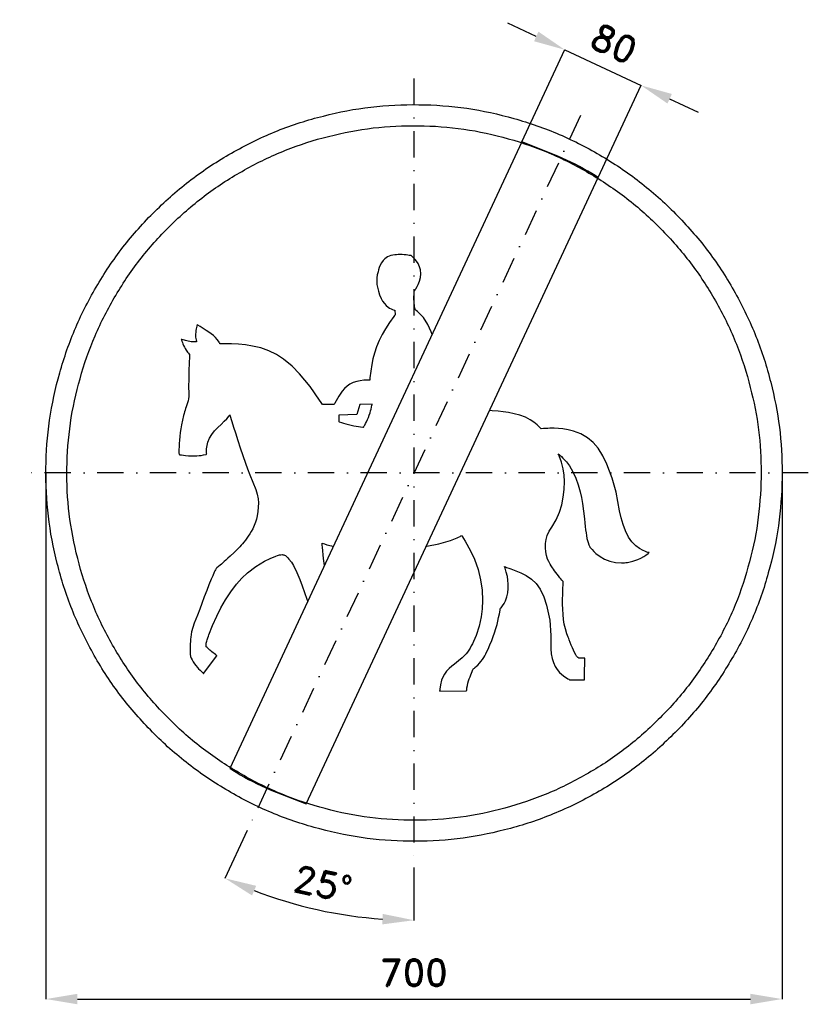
# Model space of a CAD drawing. Header units: millimetres. Extents: x -375 to 375, y -505 to 431.
import ezdxf

# ---------------------------------------------------------------- set-up
doc = ezdxf.new("R2010")
doc.units = ezdxf.units.MM
doc.header["$LTSCALE"] = 5
doc.linetypes.add('ČERCHOVANÁX2', pattern=[2, 1, -0.5, 0, -0.5])
doc.layers.add('Kóty', color=2, linetype='Continuous')
doc.layers.add('Značka', color=7, linetype='Continuous')
doc.styles.get("Standard").update_dxf_attribs({"font": 'romand.shx', "height": 25})
doc.dimstyles.get("Standard").update_dxf_attribs({"dimtxt": 25, "dimasz": 30, "dimexe": 0.18, "dimexo": 0.0625, "dimgap": 12.5, "dimtad": 1, "dimdec": 0, "dimzin": 0, "dimdsep": 46, "dimtxsty": 'Standard', "dimcen": 0.09, "dimadec": 0, "dimazin": 0, "dimtfac": 1, "dimtdec": 0, "dimtofl": 0, "dimtmove": 0, "dimatfit": 3, "dimfxl": 1, "dimtolj": 1, "dimtzin": 0, "dimarcsym": 0})

# ---------------------------------------------------------------- blocks, each defined once
blk = doc.blocks.new('*D2')
at = {"layer": 'Defpoints', "color": 0, "transparency": 16777216}
for p in [(-350.05, 0), (350, -4.58), (350, -500.03)]:
    blk.add_point(p, dxfattribs=at)
at = {"layer": 'Kóty', "color": 0, "lineweight": -2, "transparency": 16777216}
for p, q in [((-350.05, -0.06), (-350.05, -500.21)), ((350, -4.64), (350, -500.21)), ((-320.05, -500.03), (320, -500.03))]:
    blk.add_line(p, q, dxfattribs=at)
at = {"layer": 'Kóty', "color": 0, "transparency": 16777216}
for points in [[(-320.05, -495.03), (-320.05, -505.03), (-350.05, -500.03)], [(320, -495.03), (320, -505.03), (350, -500.03)]]:
    blk.add_solid(points, dxfattribs=at)
at = {"layer": 'Kóty', "color": 0, "transparency": 16777216, "insert": (-0.03, -475.03), "char_height": 25, "attachment_point": 5}
blk.add_mtext('\\A1;700', dxfattribs=at)
blk = doc.blocks.new('*D3')
at = {"layer": 'Defpoints', "color": 0, "transparency": 16777216}
for p in [(215.95, 368.33), (102.6, 314.6), (175.1, 280.77)]:
    blk.add_point(p, dxfattribs=at)
at = {"layer": 'Kóty', "color": 0, "lineweight": -2, "transparency": 16777216}
for p, q in [((116.27, 414.84), (89.08, 427.53)), ((102.63, 314.66), (143.53, 402.32)), ((175.13, 280.83), (216.03, 368.5)), ((243.14, 355.65), (270.32, 342.96))]:
    blk.add_line(p, q, dxfattribs=at)
at = {"layer": 'Kóty', "color": 0, "transparency": 16777216}
for points in [[(118.38, 419.37), (114.15, 410.31), (143.45, 402.16)], [(245.25, 360.18), (241.02, 351.12), (215.95, 368.33)]]:
    blk.add_solid(points, dxfattribs=at)
at = {"layer": 'Kóty', "color": 0, "transparency": 16777216, "insert": (190.27, 407.9), "char_height": 25, "attachment_point": 5, "rotation": 334.98787}
blk.add_mtext('\\A1;80', dxfattribs=at)
blk = doc.blocks.new('*D4')
at = {"layer": 'Defpoints', "color": 0, "transparency": 16777216}
for p in [(0, 375), (158.48, 339.87), (-158.48, -339.87), (0, -375), (-121.93, -407.27)]:
    blk.add_point(p, dxfattribs=at)
at = {"layer": 'Kóty', "color": 0, "lineweight": -2, "transparency": 16777216}
for p, q in [((-158.51, -339.92), (-179.74, -385.46)), ((0, -375.06), (0, -425.31))]:
    blk.add_line(p, q, dxfattribs=at)
blk.add_arc((0, 0), 425.13, 249.04403, 265.95597, dxfattribs=at)
at = {"layer": 'Kóty', "color": 0, "transparency": 16777216}
for points in [[(-154, -401.61), (-150.1, -392.41), (-179.67, -385.3)], [(-29.8, -419.07), (-30.16, -429.07), (0, -425.13)]]:
    blk.add_solid(points, dxfattribs=at)
at = {"layer": 'Kóty', "color": 0, "transparency": 16777216, "insert": (-86.6, -390.64), "char_height": 25, "attachment_point": 5, "rotation": 347.5}
blk.add_mtext('\\A1;25°', dxfattribs=at)

msp = doc.modelspace()

# ---------------------------------------------------------------- linework, layer by layer
at = {"layer": 'Kóty'}
msp.add_lwpolyline([(143.4517, 402.1593), (215.9517, 368.3333)], dxfattribs=at)
at = {"layer": 'Značka', "color": 6, "linetype": 'ČERCHOVANÁX2', "lineweight": 25, "ltscale": 5}
for p, q in [((0, 375), (0, -375)), ((158.4818, 339.8654), (-158.4818, -339.8654)), ((375, 0), (-375, 0))]:
    msp.add_line(p, q, dxfattribs=at)
at = {"layer": 'Značka', "color": 5}
for points in [[(350, 0), (350, -2.291), (350, -4.581, -0.0321663), (346.5, -50.208, -0.0357268), (336.9, -95.004, -0.0366679), (321.8, -138.262, -0.0347487), (300.8, -178.953, -0.0340422), (275, -216.774, -0.0344423), (244.2, -250.7057, -0.0345546), (209.5, -280.5629, -0.0344262), (171, -305.3736, -0.034386), (129.7, -325.2231, -0.0344168), (86.2, -339.2308, -0.0344232), (41.2, -347.7241, -0.0344159), (-4.6, -349.97, -0.0344167), (-50.2, -346.5273, -0.034417), (-95, -336.8593, -0.0344219), (-138.2, -321.7156, -0.0344258), (-179, -300.7922, -0.0344196), (-216.8, -274.9795, -0.0344135), (-250.7, -244.227, -0.0344027), (-280.6, -209.504, -0.0344212), (-305.4, -171.017, -0.0344081), (-325.2, -129.751, -0.0344167), (-339.2, -86.154, -0.034422), (-347.7, -41.156, -0.0344239), (-350, 4.581, -0.0344186), (-346.5, 50.244, -0.0344066), (-336.9, 95.004, -0.0344079), (-321.7, 138.22, -0.0344215), (-300.8, 178.953, -0.0344123), (-275, 216.776, -0.0344159), (-244.2, 250.706, -0.0344112), (-209.5, 280.56, -0.0344102), (-171, 305.374, -0.0344135), (-129.8, 325.224, -0.0344133), (-86.2, 339.231, -0.0344178), (-41.2, 347.724, -0.0344147), (4.6, 349.97, -0.0344183), (50.2, 346.527, -0.0344185), (95, 336.859, -0.0344139), (138.2, 321.715, -0.0344122), (179, 300.792, -0.034421), (216.8, 274.98, -0.0343987), (250.7, 244.227, -0.0344281), (280.6, 209.501, -0.0344954), (305.4, 171.017, -0.0344081), (325.2, 129.763, -0.0340917), (339.2, 86.154, -0.0328069), (347.5, 43.384, -0.0342764), (350, 0)], [(330, 0), (330, -2.16), (330, -4.32, -0.0321676), (326.7, -47.339, -0.0357412), (317.6, -89.575, -0.0366598), (303.4, -130.361, -0.0347689), (283.6, -168.727, -0.0340415), (259.3, -204.387, -0.0344506), (230.3, -236.38, -0.034559), (197.5, -264.5307, -0.0344287), (161.2, -287.9237, -0.034392), (122.3, -306.6389, -0.034413), (81.2, -319.8462, -0.0344226), (38.8, -327.8541, -0.0344166), (-4.3, -329.9717, -0.0344155), (-47.4, -326.7258, -0.0344178), (-89.6, -317.6102, -0.0344206), (-130.3, -303.3319, -0.0344145), (-168.7, -283.6041, -0.034423), (-204.4, -259.2663, -0.034424), (-236.4, -230.271, -0.0344207), (-264.5, -197.532, -0.0344091), (-287.9, -161.245, -0.0344122), (-306.6, -122.337, -0.0343888), (-319.8, -81.231, -0.0343928), (-327.9, -38.804, -0.034449), (-330, 4.32, -0.0344398), (-326.7, 47.373, -0.0344103), (-317.6, 89.575, -0.0344275), (-303.3, 130.322, -0.0344042), (-283.6, 168.727, -0.0344117), (-259.3, 204.389, -0.034409), (-230.3, 236.38, -0.0344094), (-197.5, 264.528, -0.0344108), (-161.2, 287.924, -0.0344214), (-122.3, 306.639, -0.0344114), (-81.2, 319.846, -0.034423), (-38.8, 327.854, -0.0344179), (4.3, 329.972, -0.0344171), (47.4, 326.726, -0.0344183), (89.6, 317.61, -0.0344109), (130.3, 303.332, -0.0344202), (168.7, 283.604, -0.0344124), (204.4, 259.267, -0.034393), (236.4, 230.271, -0.0344124), (264.5, 197.529, -0.0344903), (287.9, 161.245, -0.0344317), (306.6, 122.348, -0.034062), (319.8, 81.231, -0.032789), (327.7, 40.905, -0.034256), (330, 0)], [(175.1, 280.775), (172.2, 282.633), (169.2, 284.464, 0.0360054), (136.7, 301.075), (102.6, 314.601), (-175.1, -280.7754), (-172.2, -282.6332), (-169.2, -284.4635, 0.0360042), (-136.7, -301.0751), (-102.6, -314.6012), (175.1, 280.775)], [(1.1, 155.227), (1.1, 155.48), (1, 155.734), (0.6, 157.551), (0.4, 159.387), (0.2, 161.178), (0.1, 162.973), (0, 164.769), (0, 166.566), (0, 167.974), (0.1, 169.382), (0.1, 170.82), (0.2, 172.258), (0.2, 172.504), (0.2, 172.749), (0.5, 173.101), (0.7, 173.454), (1.2, 174.201), (1.7, 174.956), (2.9, 177.04), (4, 179.198), (5.3, 182.387), (6.1, 185.725), (6.5, 189.331), (6.1, 192.93), (5.3, 196.035), (3.9, 198.95), (1.5, 202.396), (-1.4, 205.379), (-2.1, 205.946), (-2.7, 206.502), (-3, 206.555), (-3.3, 206.607), (-3.9, 206.707), (-4.5, 206.802), (-6, 207.017), (-7.5, 207.198), (-9.4, 207.382), (-11.4, 207.496), (-13.3, 207.543, 0.0129664), (-15.2, 207.5), (-16.7, 207.403), (-18.2, 207.267), (-20.2, 207.048), (-22.1, 206.651), (-25.1, 205.426), (-27.6, 203.532), (-29.4, 201.788), (-30.8, 199.817), (-32.1, 197.599), (-33, 195.248), (-33.7, 193.179), (-34.2, 191.079), (-34.9, 188.23), (-35.3, 185.35), (-35.2, 179.066), (-33.9, 172.846), (-32.8, 169.228), (-31.3, 165.77), (-29.9, 163.3), (-28.2, 161.009), (-26.5, 159.179), (-24.6, 157.583), (-23.2, 156.635), (-21.7, 155.828), (-20.4, 155.244), (-19, 154.793), (-18.6, 154.695), (-18.2, 154.602), (-18, 150.415), (-18.6, 149.571), (-19.3, 148.726), (-23.4, 143.009), (-27.2, 137.088), (-30.3, 131.562), (-33.1, 125.841), (-35.6, 119.898), (-37.6, 113.797), (-39, 108.517), (-40.1, 103.169), (-41.2, 96.866), (-41.9, 90.521), (-42, 89.319), (-42.1, 88.116), (-43.1, 88.141), (-44.1, 88.156, 0.00960291), (-45.9, 88.133), (-47.7, 88.038), (-51.1, 87.664), (-54.5, 86.949), (-57.9, 85.837), (-61, 84.247), (-63.6, 82.458), (-66, 80.333), (-68.3, 77.709), (-70.3, 74.863), (-71.5, 72.85), (-72.7, 70.798), (-74, 68.497), (-75.3, 66.192), (-75.6, 65.654), (-75.9, 65.116), (-86.9, 64.885), (-88.4, 67.077), (-89.8, 69.266), (-98.8, 82.021), (-108.8, 94.064), (-116, 101.537), (-124.1, 108.142), (-130.9, 112.55), (-138.1, 116.101), (-145.8, 118.798), (-153.7, 120.633), (-160.2, 121.65), (-166.9, 122.281), (-173.7, 122.66), (-180.5, 122.805), (-182.5, 122.817), (-184.5, 122.82), (-184.8, 123.234), (-185, 123.644), (-185.4, 124.43), (-185.9, 125.196), (-187.2, 126.952), (-188.7, 128.585), (-190.7, 130.523), (-192.9, 132.268), (-195.2, 133.878), (-197.6, 135.388), (-199.5, 136.578), (-201.4, 137.767), (-203.5, 139.07), (-205.5, 140.446), (-205.8, 140.699), (-206.2, 140.954), (-206.3, 140.706), (-206.3, 140.457), (-206.5, 139.96), (-206.6, 139.461), (-206.9, 138.217), (-207.1, 136.965), (-207.4, 135.31), (-207.6, 133.642), (-207.7, 131.998), (-207.7, 130.351), (-207.7, 129.053), (-207.5, 127.761), (-207.3, 126.403), (-207, 125.069), (-206.9, 124.835), (-206.8, 124.601), (-207.1, 124.584), (-207.3, 124.568), (-207.8, 124.544), (-208.3, 124.529), (-209.4, 124.526), (-210.5, 124.576), (-211.9, 124.705), (-213.3, 124.909), (-214.7, 125.168), (-216.1, 125.473), (-217.2, 125.746), (-218.3, 126.031), (-219.6, 126.356), (-220.8, 126.675), (-221.1, 126.732), (-221.3, 126.79), (-221.2, 126.537), (-221.1, 126.284), (-220.9, 125.78), (-220.7, 125.277), (-220.3, 124.038), (-219.8, 122.806), (-219.1, 121.227), (-218.3, 119.671), (-217.6, 118.22), (-216.8, 116.81), (-216.1, 115.779), (-215.4, 114.785), (-214.6, 113.833), (-213.7, 112.951), (-213.6, 112.808), (-213.4, 112.666), (-213.5, 112.038), (-213.5, 111.409), (-213.5, 110.167), (-213.6, 108.925), (-213.7, 105.895), (-213.8, 102.864), (-214, 98.928), (-214.1, 94.991), (-214.1, 91.084), (-214.2, 87.178), (-214.3, 84.008), (-214.3, 80.837), (-214.1, 76.731), (-214.2, 72.634), (-214.4, 70.505), (-214.9, 68.401), (-215.4, 66.567), (-215.9, 64.757), (-216.6, 62.923), (-217.2, 61.096), (-217.7, 59.657), (-218.2, 58.211), (-218.7, 56.479), (-219.2, 54.731), (-220.2, 50.231), (-221.1, 45.695), (-221.7, 42.025), (-222.3, 38.342), (-222.7, 34.684), (-223.1, 31.013), (-223.3, 28.049), (-223.4, 25.081), (-223.5, 21.856), (-223.5, 18.631), (-223.4, 18.051), (-223.4, 17.471), (-223, 17.399), (-222.7, 17.328), (-221.9, 17.192), (-221.1, 17.064), (-219.1, 16.776), (-217.2, 16.541), (-214.5, 16.309), (-211.9, 16.187), (-209.2, 16.169), (-206.5, 16.277), (-204.4, 16.449), (-202.3, 16.708), (-200.1, 17.072), (-197.9, 17.551), (-197.5, 17.646), (-197.1, 17.743), (-197.2, 18.619), (-197.2, 19.496), (-197.2, 21.148), (-197.2, 22.801), (-196.8, 26.009), (-196, 29.14), (-194.4, 32.911), (-192.3, 36.406), (-189.6, 39.877), (-186.6, 43.077), (-183.5, 46.074), (-180.4, 49.055), (-178, 51.534), (-175.8, 54.198), (-175.4, 54.673), (-175.1, 55.152), (-174.8, 54.094), (-174.5, 53.036), (-173.8, 50.911), (-173.2, 48.786), (-171.5, 43.429), (-169.9, 38.078), (-167.6, 30.887), (-165.2, 23.719), (-162.8, 16.559), (-160.3, 9.416), (-158.3, 3.74), (-156.1, -1.877), (-153.2, -8.729), (-150.5, -15.669), (-149.1, -20.025), (-148.3, -24.489), (-148, -28.571), (-148.2, -32.672), (-148.5, -36.774), (-149.2, -40.832), (-149.9, -43.865), (-150.8, -46.854), (-151.9, -50.049), (-153.3, -53.133), (-154.7, -55.611), (-156.2, -58.01), (-157.6, -60.056), (-159, -62.064), (-160.4, -64.017), (-161.9, -65.932), (-163.1, -67.366), (-164.3, -68.78), (-165.7, -70.357), (-167.1, -71.892), (-170.9, -75.504), (-174.8, -78.997), (-176.9, -80.902), (-178.9, -82.816), (-180.5, -84.228), (-182, -85.627), (-183.2, -86.675), (-184.4, -87.717), (-185.9, -89.015), (-187.4, -90.307), (-187.7, -90.574), (-188.1, -90.841), (-188.4, -91.414), (-188.7, -91.988), (-189.3, -93.189), (-189.9, -94.399), (-191.4, -97.741), (-192.9, -101.123), (-195.1, -106.368), (-197.1, -111.652), (-199.5, -117.808), (-201.7, -123.996), (-203.7, -129.616), (-205.8, -135.197), (-209.1, -142.929), (-211.6, -150.883), (-212, -153.432), (-212.3, -156.008), (-212.5, -158.149), (-212.7, -160.29), (-212.8, -162.424), (-212.9, -164.561), (-213, -166.261), (-213, -167.96), (-213, -169.751), (-213, -171.542), (-213, -171.857), (-213, -172.171), (-212.9, -172.546), (-212.8, -172.922), (-212.6, -173.643), (-212.4, -174.358), (-211.8, -176.012), (-211.1, -177.615), (-210.1, -179.554), (-208.8, -181.385), (-207.5, -183.117), (-206, -184.763), (-204.8, -186.082), (-203.5, -187.375), (-202, -188.804), (-200.6, -190.239), (-200.4, -190.502), (-200.1, -190.766), (-187.5, -173.747), (-187.6, -173.619), (-187.8, -173.491), (-188.9, -172.601), (-190, -171.721), (-191.1, -170.882), (-192.2, -170.038), (-193.2, -169.183), (-194.3, -168.311), (-195.1, -167.597), (-195.9, -166.865), (-196.8, -166.065), (-197.6, -165.238), (-197.7, -165.089), (-197.9, -164.939), (-197.9, -164.817), (-197.8, -164.695), (-197.8, -164.444), (-197.8, -164.193), (-197.7, -163.524), (-197.7, -162.859), (-197.5, -161.864), (-197.3, -160.877), (-197, -159.748), (-196.7, -158.629), (-196.3, -157.618), (-196, -156.614), (-195.5, -155.199), (-195, -153.792), (-191.5, -144.937), (-187.6, -136.236), (-183.7, -128.366), (-179.3, -120.731), (-174.3, -113.028), (-168.7, -105.745), (-163.7, -100.124), (-158.2, -94.956), (-150.5, -89.026), (-142.1, -84.004), (-136.9, -81.362), (-131.5, -79.087), (-129.7, -78.44), (-127.9, -77.933), (-126.7, -77.724), (-125.5, -77.671), (-124.7, -77.745), (-123.8, -77.933), (-123, -78.228), (-122.3, -78.626), (-121.5, -79.155), (-120.8, -79.761), (-119.9, -80.755), (-119, -81.815), (-116.6, -84.886), (-114.5, -88.122), (-111.3, -94.517), (-108.6, -101.215), (-106.3, -107.419), (-104, -113.632), (-101.8, -119.926), (-101.0827, -122.0857)], [(11.5744, -69.8165), (12.1, -69.733), (23.5, -67.345), (34.7, -64.097), (37.8, -62.989), (40.9, -61.74), (42.4, -61.07), (43.8, -60.316), (44.4, -59.913), (45.1, -59.495), (46, -60.845), (47, -62.203), (48.7, -64.934), (50.4, -67.721), (54.2, -74.723), (57.4, -81.994), (60.9, -91.67), (63.3, -101.649), (64.7, -111.456), (65.1, -121.353), (64.8, -129.033), (63.9, -136.662), (61.9, -145.777), (59, -154.622), (57.9, -157.373), (56.7, -160.086), (55.6, -162.279), (54.5, -164.433), (53.3, -166.546), (52, -168.591), (50.8, -170.217), (49.5, -171.781), (47.8, -173.743), (45.9, -175.596), (42.4, -178.717), (38.6, -181.651), (35.9, -183.766), (33.3, -186.019), (31, -188.501), (29, -191.279), (27.5, -194.093), (26.3, -197.078), (25.2, -201.325), (24.6, -205.662), (24.5, -206.581), (24.4, -207.5), (50, -207.201), (50, -206.864), (50.1, -206.527), (50.4, -204.223), (50.8, -201.94), (51.3, -199.826), (51.9, -197.738), (52.6, -195.675), (53.3, -193.636), (54, -192.004), (54.6, -190.385), (55.4, -188.65), (56.1, -186.922), (56.3, -186.615), (56.4, -186.308), (56.7, -186.084), (56.9, -185.859), (57.5, -185.406), (58, -184.946), (59.3, -183.777), (60.6, -182.567), (62.2, -180.894), (63.7, -179.136), (65.1, -177.282), (66.5, -175.344), (67.5, -173.704), (68.4, -172.004), (69.4, -169.711), (70.4, -167.386), (72.2, -163.283), (74, -159.185), (75.4, -155.542), (76.7, -151.833), (77.9, -147.96), (79, -144.056), (79.8, -140.817), (80.5, -137.556), (81.2, -133.99), (81.8, -130.406), (81.9, -129.763), (82, -129.12), (82.4, -128.683), (82.8, -128.242), (83.5, -127.34), (84.1, -126.41), (85.6, -123.985), (86.9, -121.423), (88.2, -117.754), (89.1, -113.941), (89.6, -109.798), (89.6, -105.629), (89.3, -102.033), (88.8, -98.469), (87.8, -94.414), (86.6, -90.447), (86.3, -89.719), (86.1, -88.992), (87.1, -89.361), (88.1, -89.729), (90.1, -90.441), (92.1, -91.151), (96.9, -92.889), (101.6, -94.835), (106.8, -97.485), (111.6, -100.823), (116.2, -105.238), (119.9, -110.407), (123.5, -117.757), (126, -125.586), (129.2, -140.005), (130.2, -154.649), (130.1, -160.938), (130.2, -167.225), (130.6, -171.878), (131.5, -176.469), (132.6, -180.256), (134.3, -183.848), (136.2, -186.904), (138.5, -189.675), (142.2, -192.991), (146.3, -195.716), (147.1, -196.155), (147.8, -196.584), (148.1, -196.579), (148.3, -196.573), (148.8, -196.563), (149.3, -196.555), (150.5, -196.54), (151.6, -196.532), (153.1, -196.531), (154.6, -196.539), (156, -196.553), (157.5, -196.57), (158.5, -196.583), (159.6, -196.596), (160.7, -196.606), (161.8, -196.611), (162, -196.612), (162.2, -196.612), (162.2, -196.299), (162.2, -195.986), (162.2, -195.362), (162.2, -194.738), (162.2, -193.186), (162.2, -191.634), (162.2, -189.576), (162.3, -187.518), (162.3, -185.463), (162.4, -183.408), (162.4, -181.758), (162.4, -180.108), (162.5, -178.342), (162.5, -176.577), (162.5, -176.263), (162.5, -175.95), (162.3, -175.941), (162.2, -175.934), (162, -175.923), (161.7, -175.917), (161.1, -175.918), (160.4, -175.936), (159.6, -175.97), (158.8, -176), (158.1, -176.008), (157.3, -175.965), (156.8, -175.893), (156.4, -175.76), (156.2, -175.676), (156, -175.57), (155.7, -175.376), (155.4, -175.148), (154.5, -174.003), (153.8, -172.738), (152.7, -170.68), (151.7, -168.595), (150.7, -166.161), (149.6, -163.695), (148.6, -161.137), (147.7, -158.571), (147.2, -157.332), (146.7, -156.093), (146.1, -154.49), (145.5, -152.882), (144, -148.309), (142.9, -143.627), (142.2, -139.173), (141.7, -134.681), (141.4, -129.631), (141.3, -124.574), (141.3, -120.099), (141.4, -115.626), (141.6, -110.44), (141.8, -105.257), (141.9, -104.295), (142, -103.334), (141.8, -103.104), (141.5, -102.874), (141.1, -102.411), (140.7, -101.946), (139.7, -100.765), (138.7, -99.571), (137.4, -97.945), (136.1, -96.294), (134.8, -94.615), (133.6, -92.911), (132.6, -91.534), (131.7, -90.14), (130.5, -88.389), (129.4, -86.614), (128.1, -84.262), (126.9, -81.81), (125.9, -78.498), (125.3, -75.055), (125.1, -71.036), (125.2, -67.009), (125.7, -63.156), (126.8, -59.453), (128.7, -55.431), (131.1, -51.583), (135.1, -44.568), (138.3, -37.208), (140.5, -30.279), (142, -23.139), (142.9, -15.666), (143.1, -8.155), (142.7, -2.12), (141.8, 3.868), (140.3, 10.103), (138.1, 16.104), (137.6, 17.137), (137.2, 18.165), (138, 17.529), (138.7, 16.884), (140.2, 15.564), (141.6, 14.18), (144.9, 10.563), (147.8, 6.644), (151.1, 1.033), (153.8, -4.915), (156.1, -11.318), (157.9, -17.876), (159.2, -23.423), (160.2, -29.015), (161.3, -36.295), (162.2, -43.604), (162.5, -47.333), (162.9, -51.062), (163.2, -53.938), (163.6, -56.808), (164, -59.493), (164.5, -62.158), (165, -64.178), (165.6, -66.173), (166.3, -68.216), (167.2, -70.2), (167.3, -70.544), (167.5, -70.886), (168.4, -71.903), (169.3, -72.905), (171.1, -74.72), (173, -76.426), (176.9, -79.429), (181.2, -81.878), (186.3, -83.892), (191.7, -85.057), (197.3, -85.451, 0.0370031), (203, -84.971), (208.1, -83.89), (213, -82.167), (215.8, -80.881), (218.5, -79.384), (220.6, -78.052), (222.6, -76.549), (223, -76.161), (223.5, -75.766), (222.5, -75.468), (221.5, -75.153), (219.6, -74.468), (217.8, -73.666), (214.3, -71.722), (211.1, -69.314), (207.3, -65.439), (204.1, -60.965), (201.1, -55.118), (198.9, -48.953), (197, -42.575), (195.5, -36.107), (193.9, -27.234), (192.2, -18.375), (188.5, -4.854), (183.5, 8.261), (179.7, 16.155), (175.1, 23.524), (170.5, 28.909), (165.1, 33.467), (158.8, 37.217), (151.8, 39.809), (146.7, 41.071), (141.5, 41.863), (133.3, 42.426, 0.0208604), (125.1, 42.253), (123, 42.12), (120.8, 41.967), (120.2, 42.611), (119.6, 43.248), (118.4, 44.453), (117.2, 45.608), (114, 48.176), (110.6, 50.419), (105.9, 52.891), (100.8, 54.785), (95.3, 56.306), (89.8, 57.379), (84.9, 58.076), (79.9, 58.594), (74.2, 59.06), (71.7598, 59.2184)]]:
    msp.add_lwpolyline(points, format="xyb", dxfattribs=at)
for points in [[(17.1603, 131.422), (16.4, 134.071), (13.3, 141.054), (8.9, 147.878), (3.2, 153.581), (2.2, 154.416), (1.1, 155.227)], [(-71.6, 48.75), (-71.3, 48.665), (-71.1, 48.58), (-69.1, 47.897), (-67.1, 47.269), (-64.7, 46.587), (-62.3, 45.958), (-59.7, 45.333), (-57.1, 44.781), (-55, 44.391), (-52.9, 44.061), (-50.8, 43.793), (-48.7, 43.63), (-48.4, 43.613), (-48, 43.598), (-47.8, 43.9), (-47.6, 44.203), (-47.3, 44.81), (-46.9, 45.422), (-46, 46.96), (-45.2, 48.526), (-44.2, 50.63), (-43.3, 52.777), (-42.5, 54.943), (-41.8, 57.141), (-41.3, 58.914), (-40.8, 60.701), (-40.4, 62.615), (-40, 64.542), (-39.9, 64.883), (-39.9, 65.225), (-51.6, 65.116), (-54.4, 55.479), (-71.5, 54.921), (-71.6, 48.75)], [(-85.1222, -87.8671), (-86, -81.252), (-87, -70.668), (-87.2, -68.718), (-87.4, -66.767), (-85.2, -67.485), (-83, -68.176), (-78.5, -69.436), (-76.7228, -69.859)]]:
    msp.add_lwpolyline(points, dxfattribs=at)

# ---------------------------------------------------------------- dimensions: what is measured, and where the dimension line sits
at = {"layer": 'Kóty'}
dim = msp.add_aligned_dim(p1=(102.6, 314.601), p2=(175.1, 280.775), distance=96.6194, dimstyle='Standard', dxfattribs=at)
dim.commit()
dim.dimension.update_dxf_attribs({"geometry": '*D3', "text_midpoint": (190.2719, 407.9017)})
dim = msp.add_angular_dim_2l(base=(-121.9282, -407.2686), line1=((0, 375), (0, -375)), line2=((158.4818, 339.8654), (-158.4818, -339.8654)), dimstyle='Standard', dxfattribs=at)
dim.commit()
dim.dimension.update_dxf_attribs({"geometry": '*D4', "text_midpoint": (-86.6037, -390.6438)})
dim = msp.add_linear_dim(base=(350, -500.0294), p1=(-350.0536, 0), p2=(350, -4.581), dimstyle='Standard', dxfattribs=at)
dim.commit()
dim.dimension.update_dxf_attribs({"geometry": '*D2', "text_midpoint": (-0.0268, -475.0294)})

doc.saveas('drawing.dxf')
